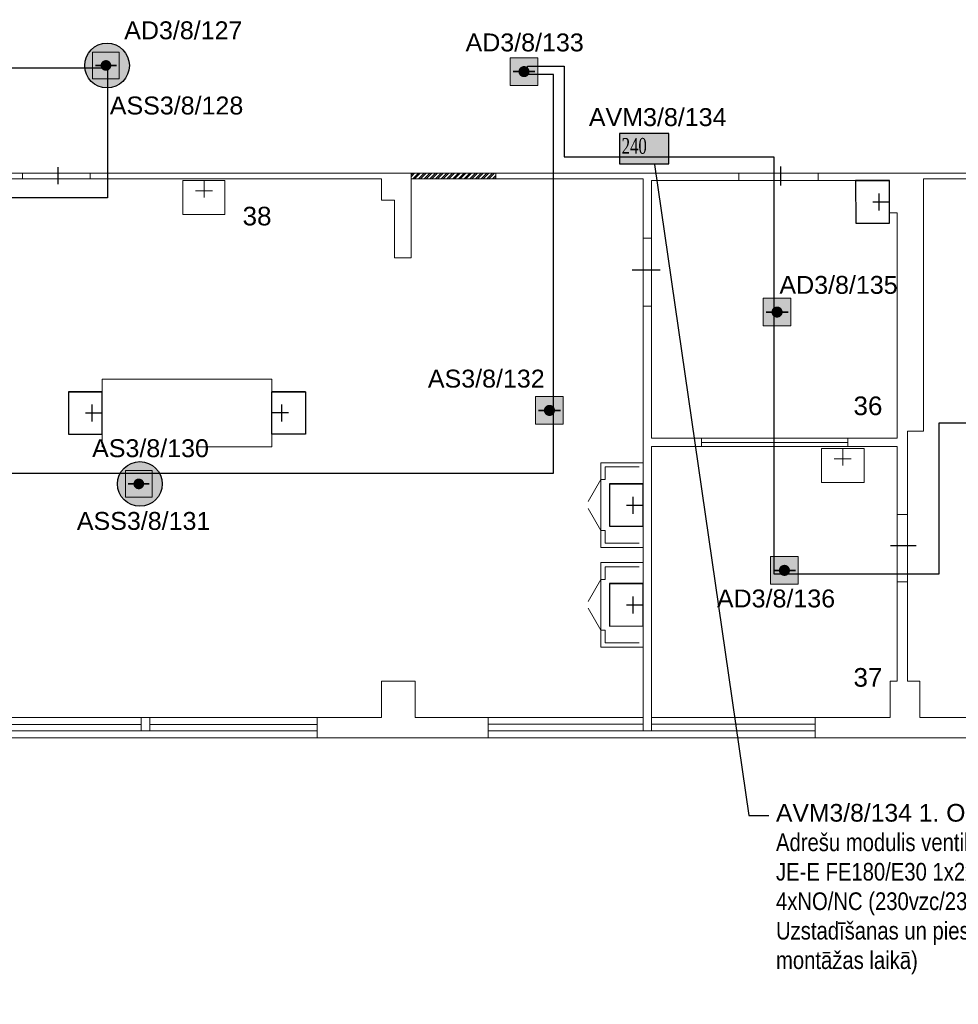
# Model space of a CAD drawing. Header units: millimetres. Extents: x -197461 to 862495, y -970068 to 63888.
# Tile 196 of 205: x -133006 to -121923, y -137108 to -125482. Entities that reach past the tile are written whole.
import ezdxf
from ezdxf import colors
from ezdxf.entities.mleader import LeaderData, LeaderLine
from ezdxf.math import Vec2, Vec3

# ---------------------------------------------------------------- set-up
doc = ezdxf.new("R2010")
doc.units = ezdxf.units.MM
doc.layers.get('0').update_dxf_attribs({"linetype": 'CONTINUOUS'})
for name, color, linetype, lineweight in [('1_eksplikacija', 8, 'CONTINUOUS', 15), ('1_ESOSAS_SIENAS', 7, 'CONTINUOUS', 30), ('1_PROJ_SIENAS', 6, 'CONTINUOUS', 25), ('1_sanehnika', 8, 'CONTINUOUS', 15), ('S-STRS', 7, 'CONTINUOUS', 9)]:
    doc.layers.add(name, color=color, linetype=linetype, lineweight=lineweight)
doc.layers.add('UAS', color=240, linetype='CONTINUOUS')
doc.styles.add('ARIAL', font='arialbd.ttf')
doc.styles.add('Karlis_times', font='times.ttf', dxfattribs={"height": 2.2})
doc.styles.add('PBL', font='arial.ttf')

# ---------------------------------------------------------------- blocks, each defined once
blk = doc.blocks.new('izlietne')
at = {"layer": '1_ESOSAS_SIENAS', "color": 0}
for p, q in [((-250.4, -398.68), (-250.4, 0)), ((250.5, 0), (-250.4, 0)), ((-250.4, 0), (-250.4, -398.68)), ((0, -197.63), (0, 0)), ((250.5, -398.68), (250.5, 0)), ((250.5, -398.68), (250.5, 0)), ((102.4, -120.05), (-98.7, -120.05)), ((-250.4, -398.68), (250.5, -398.68))]:
    blk.add_line(p, q, dxfattribs=at)
blk = doc.blocks.new('AD-proj')
at = {"lineweight": 5}
blk.add_lwpolyline([(-250, -250), (250, -250), (250, 250), (-250, 250)], close=True, dxfattribs=at)
at = {"const_width": 30}
blk.add_lwpolyline([(-200, 0), (200, 0)], dxfattribs=at)
at = {"const_width": 100}
blk.add_lwpolyline([(-50, 0, 1), (50, 0, 1)], format="xyb", close=True, dxfattribs=at)

msp = doc.modelspace()

# ---------------------------------------------------------------- hatches: boundary and pattern name
at = {"linetype": 'ByBlock', "lineweight": 9, "true_color": 0x636466}
h = msp.add_hatch(dxfattribs=at)
h.set_pattern_fill('ANSI32', color=251, scale=5, style=0)
h.set_pattern_definition([(45, (-171740.58, -103317.997), (-33.67596, 33.67596), []), (45, (-171718.13, -103317.997), (-33.67596, 33.67596), [])])
h.paths.add_polyline_path([(-127382.24328, -127294.268), (-128384.04328, -127294.268), (-128384.04328, -127361.368), (-127382.24328, -127361.368)])
at = {"layer": 'S-STRS', "true_color": 0xffffff}
h = msp.add_hatch(dxfattribs=at)
h.set_pattern_fill('ANGLE', scale=0.5625)
h.set_pattern_definition([(0, (4386387.2075, 5880658.784), (0, 3.9290625), [2.8575, -1.0715625]), (90, (4386387.2075, 5880658.784), (-3.9290625, 2e-16), [2.8575, -1.0715625])])
h.paths.add_polyline_path([(-125922.65357, -126827.3202), (-125922.59147, -127183.14052), (-125339.29267, -127183.14052), (-125339.35478, -126827.2581)])
at = {"layer": 'UAS', "lineweight": 50, "true_color": 0xffffff}
h = msp.add_hatch(color=7, dxfattribs=at)
h.dxf.hatch_style = 1
h.paths.add_polyline_path([(-131955.53449, -126022.72917, -1), (-132018.62143, -126022.72917, -1)], flags=0)
h.paths.add_polyline_path([(-132144.79529, -125865.01184), (-132144.79529, -126180.4465), (-131829.36063, -126180.4465), (-131829.36063, -125865.01184)], flags=16)
h.paths.add_polyline_path([(-131710.49679, -126023.44635, 1), (-132238.5441, -126023.44635, 1)])
h.paths.add_polyline_path([(-131829.36063, -126180.4465), (-132144.79529, -126180.4465), (-132144.79529, -125865.01184), (-131829.36063, -125865.01184)], flags=16)
h = msp.add_hatch(color=7, dxfattribs=at)
h.dxf.hatch_style = 1
h.paths.add_polyline_path([(-127083.47817, -126095.29531), (-127018.00723, -126095.29531, 1)], flags=16)
h.paths.add_polyline_path([(-126887.06535, -126258.97266), (-126887.06535, -125931.61796), (-127214.42005, -125931.61796), (-127214.42005, -126258.97266)])
h = msp.add_hatch(color=7, dxfattribs=at)
h.dxf.hatch_style = 1
h.paths.add_polyline_path([(-124095.37637, -128934.3157), (-124029.90543, -128934.3157, 1)], flags=16)
h.paths.add_polyline_path([(-123898.96355, -129097.99305), (-123898.96355, -128770.63835), (-124226.31825, -128770.63835), (-124226.31825, -129097.99305)])
h = msp.add_hatch(color=7, dxfattribs=at)
h.dxf.hatch_style = 1
h.paths.add_polyline_path([(-126783.05529, -130095.30822), (-126717.58435, -130095.30822, 1)], flags=16)
h.paths.add_polyline_path([(-126586.64247, -130258.98557), (-126586.64247, -129931.63087), (-126913.99717, -129931.63087), (-126913.99717, -130258.98557)])
at = {"layer": 'UAS', "lineweight": 50, "true_color": 0xc7c8ca}
h = msp.add_hatch(color=9, dxfattribs=at)
h.dxf.hatch_style = 1
h.paths.add_polyline_path([(-131567.9904, -130963.12322, -1), (-131631.07733, -130963.12322, -1)], flags=0)
h.paths.add_polyline_path([(-131757.2512, -130805.40588), (-131757.2512, -131120.84055), (-131441.81653, -131120.84055), (-131441.81653, -130805.40588)], flags=16)
h.paths.add_polyline_path([(-131322.95269, -130963.84039, 1), (-131851, -130963.84039, 1)])
h.paths.add_polyline_path([(-131441.81653, -131120.84055), (-131757.2512, -131120.84055), (-131757.2512, -130805.40588), (-131441.81653, -130805.40588)], flags=16)
at = {"layer": 'UAS', "lineweight": 50, "true_color": 0xffffff}
h = msp.add_hatch(color=7, dxfattribs=at)
h.dxf.hatch_style = 1
h.paths.add_polyline_path([(-124008.64504, -131984.08542), (-123943.1741, -131984.08542, 1)], flags=16)
h.paths.add_polyline_path([(-123812.23222, -132147.76277), (-123812.23222, -131820.40807), (-124139.58691, -131820.40807), (-124139.58691, -132147.76277)])

# ---------------------------------------------------------------- linework, layer by layer
at = {"color": 18, "true_color": 0x000000}
for p, q in [((-124016.38289, -127439.21257), (-124016.38289, -127214.10162)), ((-125772.92495, -128436.05728), (-125444.22615, -128436.05728)), ((-122722.62268, -131690.90291), (-122420.71645, -131690.90291))]:
    msp.add_line(p, q, dxfattribs=at)
at = {"layer": '1_ESOSAS_SIENAS', "color": 251, "lineweight": 9, "true_color": 0x636466}
for p, q in [((-135562.24328, -127294.268), (-132163.59854, -127294.268)), ((-132973.74328, -127361.368), (-132973.74328, -127294.268)), ((-132172.84328, -127294.268), (-128384.04328, -127294.268)), ((-132172.84328, -127361.368), (-132172.84328, -127294.268)), ((-128384.04328, -127294.268), (-128384.04328, -128292.668)), ((-127382.24328, -127294.268), (-123504.90803, -127294.268)), ((-124514.04328, -127294.268), (-124514.04328, -127382.468)), ((-123575.64328, -127294.268), (-120132.6021, -127294.268)), ((-123575.64328, -127294.268), (-123575.64328, -127382.468)), ((-134310.74328, -127361.368), (-132091.25745, -127361.368)), ((-132172.84328, -127361.368), (-128733.24328, -127361.368)), ((-128733.24328, -127361.368), (-128733.24328, -127611.768)), ((-127184.54328, -127361.368), (-125642.94328, -127361.368)), ((-125642.94328, -127361.368), (-125642.94328, -128063.368)), ((-125544.14328, -127382.468), (-125544.14328, -128063.368)), ((-125544.14328, -127382.468), (-123467.81432, -127382.468)), ((-123575.64328, -127382.468), (-122736.04328, -127382.468)), ((-122736.04328, -127382.468), (-122736.04328, -127763.468)), ((-122333.94328, -127361.368), (-122333.94328, -130342.348)), ((-122333.94328, -127361.368), (-120129.18842, -127361.368)), ((-128733.24328, -127611.768), (-128581.64328, -127611.768)), ((-122736.04328, -127763.468), (-122644.34328, -127763.468)), ((-122644.34328, -127763.468), (-122644.34328, -130423.348)), ((-125642.94328, -128052.12779), (-125642.94328, -133721.818)), ((-125642.94328, -128063.368), (-125544.14328, -128063.368)), ((-125544.14328, -128043.59907), (-125544.14328, -130423.348)), ((-125642.94328, -128864.068), (-125544.14328, -128864.068)), ((-125544.14328, -130423.348), (-122644.34328, -130423.348)), ((-124955.04328, -130423.348), (-124955.04328, -130522.158)), ((-123226.44328, -130423.348), (-123226.44328, -130522.158)), ((-122524.44328, -130342.348), (-122524.44328, -132156.37649)), ((-122524.44328, -130342.348), (-122333.94328, -130342.348)), ((-125544.14328, -130522.158), (-122644.34328, -130522.158)), ((-125544.14328, -130522.158), (-125544.14328, -133721.818)), ((-123226.44328, -130472.838), (-124955.04328, -130472.838)), ((-122644.34328, -130522.158), (-122644.34328, -132173.6182)), ((-122644.34328, -131322.928), (-122524.44328, -131322.928)), ((-122644.34328, -132120.278), (-122644.34328, -133291.468)), ((-122644.34328, -132120.278), (-122524.44328, -132120.278)), ((-122524.44328, -132120.278), (-122524.44328, -133291.468)), ((-128733.24328, -133291.468), (-128334.74328, -133291.468)), ((-128733.24328, -133291.468), (-128733.24328, -133721.818)), ((-128334.74328, -133291.468), (-128334.74328, -133721.818)), ((-122725.44328, -133291.468), (-122644.34328, -133291.468)), ((-122725.44328, -133291.468), (-122725.44328, -133721.818)), ((-122524.44328, -133291.468), (-122376.24328, -133291.468)), ((-122376.24328, -133291.468), (-122376.24328, -133721.818)), ((-134310.74328, -133721.818), (-131573.04328, -133721.818)), ((-133453.44328, -133802.998), (-131573.04328, -133802.998)), ((-131573.04328, -133721.818), (-131573.04328, -133880.568)), ((-131470.84328, -133721.818), (-128733.24328, -133721.818)), ((-131470.84328, -133721.818), (-131470.84328, -133880.568)), ((-131470.84328, -133802.998), (-129491.64328, -133802.998)), ((-129491.64328, -133721.818), (-129491.64328, -133961.748)), ((-128334.74328, -133721.818), (-125642.94328, -133721.818)), ((-127473.84328, -133721.818), (-127473.84328, -133961.748)), ((-127473.84328, -133799.568), (-125642.94328, -133799.568)), ((-125642.94328, -133721.818), (-125642.94328, -133880.568)), ((-125544.14328, -133721.818), (-122725.44328, -133721.818)), ((-125544.14328, -133721.818), (-125544.14328, -133880.568)), ((-125544.14328, -133799.568), (-123614.44328, -133799.568)), ((-123614.44328, -133721.818), (-123614.44328, -133961.748)), ((-122376.24328, -133721.818), (-119737.44328, -133721.818)), ((-133453.44328, -133880.568), (-129491.64328, -133880.568)), ((-127473.84328, -133880.568), (-123614.44328, -133880.568)), ((-158934.59328, -133961.748), (-98771.84328, -133961.748))]:
    msp.add_line(p, q, dxfattribs=at)
at = {"layer": '1_ESOSAS_SIENAS', "color": 251, "linetype": 'ByBlock', "lineweight": 9, "true_color": 0x636466}
for p, q in [((-127184.54328, -127361.368), (-127382.24328, -127361.368)), ((-128581.64328, -128292.668), (-128581.64328, -127611.768)), ((-128384.04328, -128292.668), (-128581.64328, -128292.668)), ((-131573.04328, -133721.818), (-131470.84328, -133721.818))]:
    msp.add_line(p, q, dxfattribs=at)
at = {"layer": '1_PROJ_SIENAS', "color": 251, "linetype": 'ByBlock', "lineweight": 9, "true_color": 0x636466}
for p, q in [((-127382.24328, -127294.268), (-128384.04328, -127294.268)), ((-128384.04328, -127361.368), (-128384.04328, -127294.268)), ((-127382.24328, -127361.368), (-127382.24328, -127294.268)), ((-127382.24328, -127361.368), (-128384.04328, -127361.368))]:
    msp.add_line(p, q, dxfattribs=at)
at = {"layer": '1_sanehnika', "color": 251, "linetype": 'ByBlock', "lineweight": 9, "true_color": 0x636466}
for p, q in [((-131230.94328, -127294.268), (-131142.74328, -127294.268)), ((-131230.94328, -127294.268), (-131142.74328, -127294.268)), ((-131079.14328, -127781.068), (-131079.14328, -127382.468)), ((-130581.84328, -127382.468), (-131079.14328, -127382.468)), ((-131079.14328, -127382.468), (-131079.14328, -127781.068)), ((-130828.84328, -127580.068), (-130828.84328, -127382.468)), ((-130581.84328, -127781.068), (-130581.84328, -127382.468)), ((-130581.84328, -127781.068), (-130581.84328, -127382.468)), ((-122736.04328, -127382.468), (-122736.04328, -127763.468)), ((-130730.04328, -127502.468), (-130931.04328, -127502.468)), ((-131079.14328, -127781.068), (-130581.84328, -127781.068)), ((-123536.84328, -130945.498), (-123536.84328, -130546.818)), ((-123035.94328, -130546.818), (-123536.84328, -130546.818)), ((-123536.84328, -130546.818), (-123536.84328, -130945.498)), ((-123286.44328, -130744.448), (-123286.44328, -130546.818)), ((-123035.94328, -130945.498), (-123035.94328, -130546.818)), ((-123035.94328, -130945.498), (-123035.94328, -130546.818)), ((-123187.64328, -130666.848), (-123388.64328, -130666.848)), ((-126142.94328, -130912.71396), (-126292.94328, -131172.52158)), ((-126092.94328, -130912.77357), (-126142.58561, -130912.71439)), ((-123536.84328, -130945.498), (-123035.94328, -130945.498)), ((-126142.94328, -131512.71439), (-126292.94328, -131252.90677)), ((-126092.94328, -131512.774), (-126143.30095, -131512.71396)), ((-126142.94328, -132090.46047), (-126292.94328, -132350.26809)), ((-126092.94328, -132090.52008), (-126142.58561, -132090.46089)), ((-126142.94328, -132690.46089), (-126292.94328, -132430.65327)), ((-126092.94328, -132690.5205), (-126143.30095, -132690.46047))]:
    msp.add_line(p, q, dxfattribs=at)
for points in [[(-132030.06382, -130524.80558), (-130030.06382, -130524.80558), (-130030.06382, -129724.80558), (-132030.06382, -129724.80558)], [(-126142.94328, -131712.71418), (-125642.94328, -131712.71418), (-125642.94328, -130712.71418), (-126142.94328, -130712.71418)], [(-126142.94328, -132890.46068), (-125642.94328, -132890.46068), (-125642.94328, -131890.46068), (-126142.94328, -131890.46068)]]:
    msp.add_lwpolyline(points, close=True, dxfattribs=at)
for points in [[(-125692.94328, -130762.71418), (-126092.94328, -130762.71418), (-126092.94328, -130912.77357)], [(-126092.94328, -131512.774), (-126092.94328, -131662.71418), (-125692.94328, -131662.71418)], [(-125692.94328, -131940.46068), (-126092.94328, -131940.46068), (-126092.94328, -132090.52008)], [(-126092.94328, -132690.5205), (-126092.94328, -132840.46068), (-125692.94328, -132840.46068)]]:
    msp.add_lwpolyline(points, dxfattribs=at)
at = {"layer": 'UAS', "color": 251, "true_color": 0x636466}
msp.add_line((-132551.6743, -127424.32598), (-132551.6743, -127222.74805), dxfattribs=at)
at = {"layer": 'UAS', "color": 1}
for points in [[(-149454.71453, -126051.95771), (-131970.67715, -126051.95771), (-131970.67715, -127587.00178), (-136706.98065, -127587.00178)], [(-136706.98065, -130836.61474), (-126704.20311, -130836.61474), (-126704.20311, -126129.89047), (-127009.26914, -126129.89047), (-127009.26914, -126032.60302), (-126578.16444, -126032.60302), (-126578.16444, -127102.65257), (-124101.48333, -127102.65257), (-124101.48333, -132025.55511), (-122148.62828, -132025.55511), (-122148.62828, -130243.73468), (-120976.03624, -130243.73468)]]:
    msp.add_lwpolyline(points, dxfattribs=at)
at = {"layer": 'UAS', "color": 1, "ltscale": 0.2}
msp.add_lwpolyline([(-125339.35478, -126827.2581), (-125922.65357, -126827.3202), (-125922.59147, -127183.14052), (-125339.29267, -127183.14052)], close=True, dxfattribs=at)
at = {"layer": 'UAS', "color": 1, "lineweight": 30}
for centre in [(-131974.52044, -126023.44635), (-131586.97634, -130963.84039)]:
    msp.add_circle(centre, 264.02365, dxfattribs=at)

# ---------------------------------------------------------------- block references
at = {"layer": '1_sanehnika', "color": 251, "linetype": 'ByBlock', "lineweight": 9, "true_color": 0x636466, "rotation": 270.0101832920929}
for p in [(-122735.99878, -127632.88245), (-132030.06382, -130124.80558), (-125642.89878, -131212.71417), (-125642.89878, -132390.46067)]:
    msp.add_blockref('izlietne', p, dxfattribs=at)
at = {"layer": '1_sanehnika', "color": 251, "linetype": 'ByBlock', "lineweight": 9, "true_color": 0x636466, "xscale": -1, "rotation": 89.98981670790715}
msp.add_blockref('izlietne', (-130030.06382, -130124.80558), dxfattribs=at)
at = {"layer": 'UAS'}
for p, xscale, yscale, zscale in [((-131987.07796, -126022.72917), 0.6308693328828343, 0.6308693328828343, 0.6308693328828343), ((-127050.7427, -126095.29531), 0.6547093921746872, 0.6547093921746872, 0.6547093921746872), ((-124062.6409, -128934.3157), 0.6547093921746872, 0.6547093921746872, 0.6547093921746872), ((-126750.31982, -130095.30822), 0.6547093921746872, 0.6547093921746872, 0.6547093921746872), ((-131599.53386, -130963.12322), 0.6308693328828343, 0.6308693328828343, 0.6308693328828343), ((-123975.90957, -131984.08542), 0.6547093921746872, 0.6547093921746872, 0.6547093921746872)]:
    msp.add_blockref('AD-proj', p, dxfattribs=dict(at, xscale=xscale, yscale=yscale, zscale=zscale))

# ---------------------------------------------------------------- texts
at = {"layer": '1_eksplikacija', "color": 251, "linetype": 'ByBlock', "lineweight": 9, "true_color": 0x636466, "style": 'PBL'}
for s, p in [('38', (-130374.15437, -127911.11864)), ('36', (-123160.54071, -130151.20361)), ('37', (-123160.54071, -133357.57157))]:
    msp.add_text(s, height=220, dxfattribs=at).set_placement(p)
at = {"layer": 'UAS', "color": 1, "style": 'Karlis_times', "width": 0.7}
msp.add_text('240', height=186.805669, dxfattribs=at).set_placement((-125897.17591, -127066.00935))

# ---------------------------------------------------------------- leaders
at = {"layer": 'UAS', "color": 18, "true_color": 0x000000}
ml = msp.add_multileader_mtext('Standard', dxfattribs=at)
ml.set_content('\\A1;{\\fArial|b0|i0|c186|p34;\\C1;AVM3/8/134 \\C256;\\c0;1. OUT (230vac, NC)\\fArial|b0|i0|c0|p34;\\P\\pxql;\\fArial Narrow|b0|i0|c0|p34;Adre\\fArial Narrow|b0|i0|c186|p34;šu modulis ventilācijas atslēgšanai EL skapī\\fArial Narrow|b0|i0|c0|p34;\\P\\fArial Narrow|b0|i0|c186|p34;JE-E FE180/E30 1x2x0,8+0,8 \\fArial Narrow|b0|i0|c0|p34; uz relejs 4xNO/NC (230vzc/230vac)\\fArial Narrow|b0|i0|c186|p34;\\PUzstadīšanas un pieslēgšanas vietas precizēt montāžas laikā)}', color=(41, 19, 236))
ml.set_leader_properties()
ml.build(insert=Vec2(0, 0))
ml.multileader.update_dxf_attribs({"text_right_attachment_type": 6, "dogleg_length": 0.36, "arrow_head_size": 166.99834})
ctx = ml.context
ctx.base_point, ctx.char_height, ctx.arrow_head_size, ctx.landing_gap_size, ctx.plane_origin = Vec3(-124158.82486, -134877.16248), 208.74792195, 166.99834, 83.49917, Vec3(-119293.49742, -160362.30212)
ctx.right_attachment = 6
notes = []
notes.append((ctx, [(0, (1, 1, 0), (-124394.79992, -134877.16248), (1, 0), 235.97506, [(0, [(-125535.68712, -127026.05296)], 0, [])])]))
ctx.mtext.insert, ctx.mtext.width, ctx.mtext.flow_direction = Vec3(-124075.32569, -134742.10286), 5185.9486629, 5
for ctx, leaders in notes:
    for number, flags, end, landing, length, lines in leaders:
        leader = LeaderData()
        leader.index, (leader.has_last_leader_line, leader.has_dogleg_vector, leader.attachment_direction) = number, flags
        leader.last_leader_point, leader.dogleg_vector, leader.dogleg_length = Vec3(end), Vec3(landing), length
        for number, points, colour, breaks in lines:
            line = LeaderLine()
            line.index, line.vertices, line.color, line.breaks = number, Vec3.list(points), colors.encode_raw_color(colour), breaks
            leader.lines.append(line)
        ctx.leaders.append(leader)

# ---------------------------------------------------------------- next in the draw order: texts
at = {"layer": 'UAS', "color": 251, "linetype": 'Continuous', "lineweight": 20, "true_color": 0x636466, "char_height": 211.4384766, "width": 1051.7117129, "attachment_point": 5, "style": 'ARIAL', "bg_fill": 3, "box_fill_scale": 1.1, "bg_fill_color": 256, "bg_fill_transparency": 0}
for s, insert in [('\\A1;{\\fArial|b0|i0|c186|p34;\\C1;AD3/8/127}', (-131073.73267, -125609.1448)), ('\\A1;{\\fArial|b0|i0|c186|p34;\\C1;AD3/8/133}', (-127043.189, -125752.40166)), ('\\A1;{\\fArial|b0|i0|c186|p34;\\C1;ASS3/8/128}', (-131153.69421, -126496.95505)), ('\\A1;{\\fArial|b0|i0|c186|p34;\\C1;AVM3/8/134}', (-125472.25172, -126634.11608)), ('\\A1;{\\fArial|b0|i0|c186|p34;\\C1;AD3/8/135}', (-123337.0992, -128614.82437)), ('\\A1;{\\fArial|b0|i0|c186|p34;\\C1;AS3/8/132}', (-127496.48161, -129721.62375)), ('\\A1;{\\fArial|b0|i0|c186|p34;\\C1;AS3/8/130}', (-131460.99322, -130543.22649)), ('\\A1;{\\fArial|b0|i0|c186|p34;\\C1;ASS3/8/131}', (-131542.7624, -131401.91636)), ('\\A1;{\\fArial|b0|i0|c186|p34;\\C1;AD3/8/136}', (-124075.18392, -132317.40141))]:
    msp.add_mtext(s, dxfattribs=dict(at, insert=insert))

doc.saveas('drawing.dxf')
